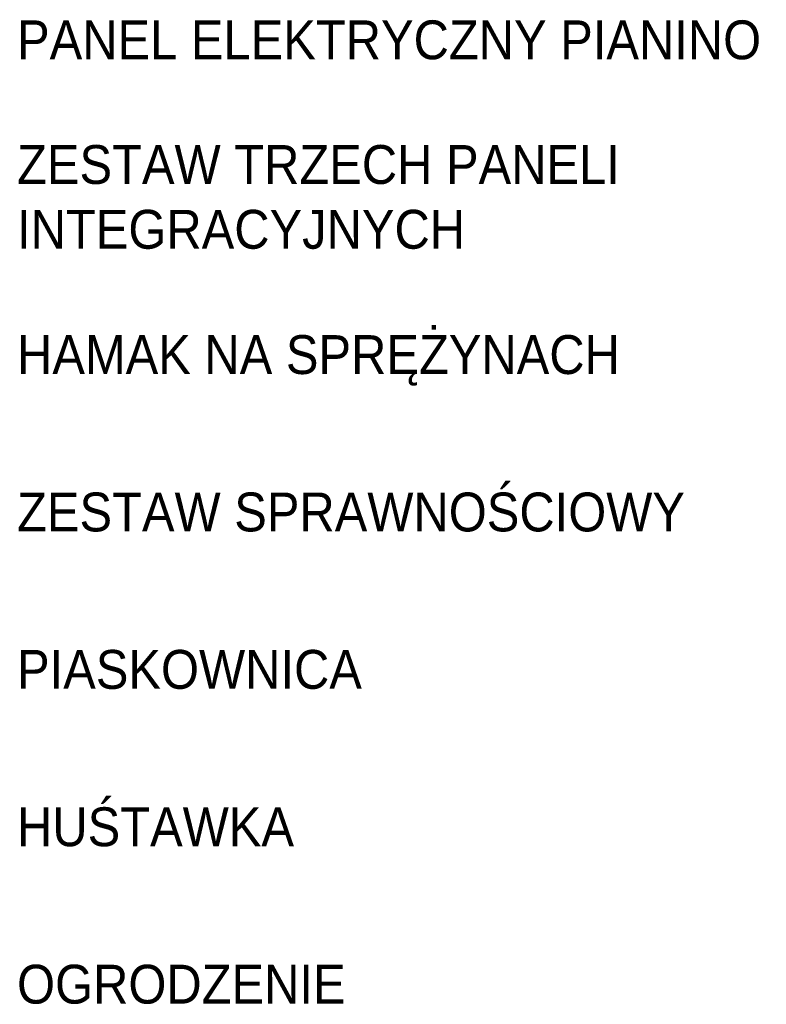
# Model space of a CAD drawing. Header units: metres. Extents: x 5515420 to 5516573, y 5683131 to 5683463.
# Tile 93 of 94: x 5516303 to 5516321, y 5683343 to 5683367. Entities that reach past the tile are written whole.
import ezdxf

# ---------------------------------------------------------------- set-up
doc = ezdxf.new("R2010")
doc.units = ezdxf.units.M
doc.layers.add('A-Legenda', color=184, linetype='CONTINUOUS')
doc.styles.add('MZSK01', font='arial.ttf', dxfattribs={"width": 0.9, "height": 0.75})

msp = doc.modelspace()

# ---------------------------------------------------------------- texts
at = {"layer": 'A-Legenda', "char_height": 0.95, "width": 24.42792, "attachment_point": 1, "rotation": 0, "style": 'MZSK01'}
for s, insert in [('\\A1;PANEL ELEKTRYCZNY PIANINO', (5516302.915, 5683367.04)), ('\\A1;ZESTAW TRZECH PANELI INTEGRACYJNYCH', (5516302.915, 5683363.993)), ('\\A1;HAMAK NA SPRĘŻYNACH', (5516302.915, 5683359.347)), ('\\A1;ZESTAW SPRAWNOŚCIOWY', (5516302.915, 5683355.5)), ('\\A1;PIASKOWNICA', (5516302.915, 5683351.653)), ('\\A1;HUŚTAWKA', (5516302.915, 5683347.806)), ('\\A1;OGRODZENIE', (5516302.915, 5683343.959))]:
    msp.add_mtext(s, dxfattribs=dict(at, insert=insert))

doc.saveas('drawing.dxf')
